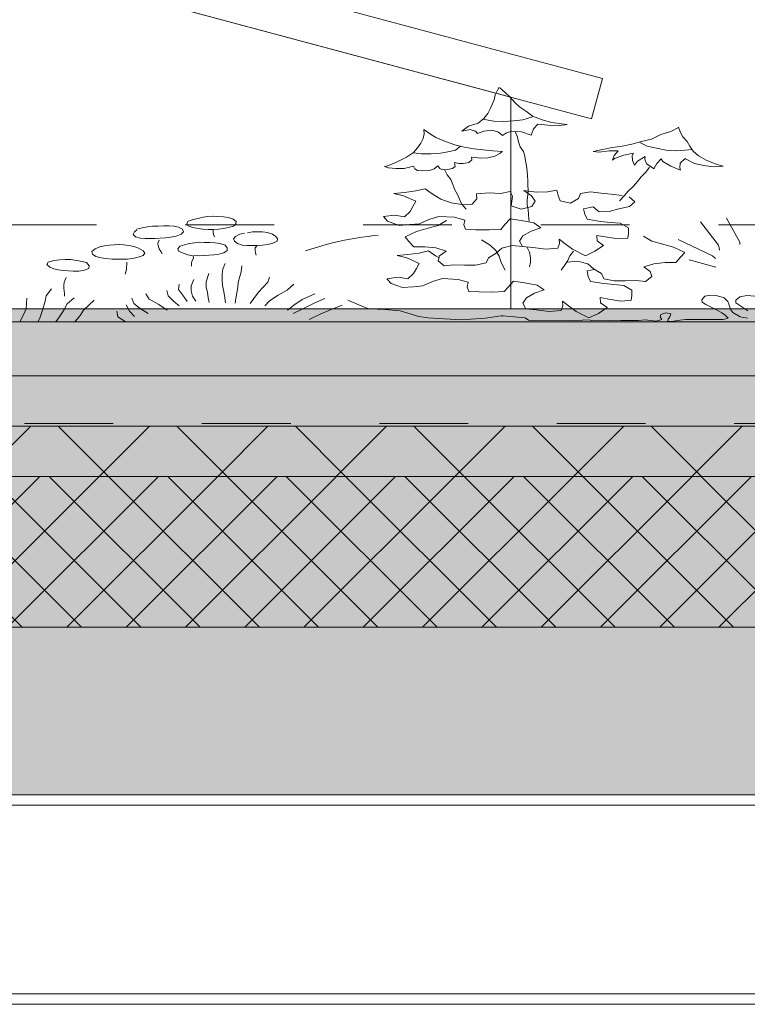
# Model space of a CAD drawing. Header units: millimetres. Extents: x -10538 to 13100, y -15694 to 32605.
# Tile 177 of 203: x 1314 to 2182, y 29770 to 30945. Entities that reach past the tile are written whole.
import ezdxf

# ---------------------------------------------------------------- set-up
doc = ezdxf.new("R2010")
doc.units = ezdxf.units.MM
doc.header["$LTSCALE"] = 100
doc.linetypes.add('[LS] Type-1', pattern=[2.12, 1.06, -1.06])
doc.linetypes.add('VW-01 Short Dashed', pattern=[2.116125, 1.058062, -1.058062])
doc.layers.get('0').update_dxf_attribs({"lineweight": 5})
for name, color, linetype, lineweight in [('5', 7, 'Continuous', 18), ('Geen', 7, 'Continuous', 9), ('none', 7, 'Continuous', 13)]:
    doc.layers.add(name, color=color, linetype=linetype, lineweight=lineweight)

# ---------------------------------------------------------------- blocks, each defined once
blk = doc.blocks.new('Groep-8')
at = {"layer": '5', "color": 8, "lineweight": 5, "true_color": 0x777777, "transparency": 33554687, "flags": 128}
for points in [[(1196.2, 151.1), (37.1, 461.7), (50, 510), (1209.1, 199.4)], [(-37.1, 461.7), (37.1, 461.7), (1100, 176.9), (1100, -75.5), (-1100, -75.5), (-1100, 176.9)]]:
    blk.add_lwpolyline(points, close=True, dxfattribs=at)
blk = doc.blocks.new('pv paneel opzet')
at = {"layer": '5', "color": 8, "true_color": 0x777777, "transparency": 33554687}
blk.add_blockref('Groep-8', (0, 0), dxfattribs=at)
blk = doc.blocks.new('Groep-9')
at = {"layer": '5', "color": 7, "transparency": 33554687}
blk.add_blockref('pv paneel opzet', (800, 30675.5), dxfattribs=at)
blk = doc.blocks.new('Groep-14')
at = {"layer": '5', "color": 73, "linetype": 'Continuous', "lineweight": 18, "true_color": 0x9faa7d}
for p, q in [((2112.5, 30658.2), (2144.4, 30649.8)), ((3041.9, 30584.3), (435, 30584.3))]:
    blk.add_line(p, q, dxfattribs=at)
at = {"layer": '5', "color": 73, "linetype": 'Continuous', "lineweight": 18, "true_color": 0x9faa7d, "flags": 128}
for points in [[(1886.6, 30863.7), (1893.1, 30858.1), (1899.2, 30852.3), (1904.3, 30846.5), (1910.3, 30840.9), (1918.6, 30835.3), (1925.6, 30829.8), (1937, 30825.4), (1948.8, 30822.4), (1960.3, 30820.7), (1967.1, 30819.7), (1955.6, 30818.4), (1944.1, 30819.1), (1932.2, 30820.1), (1926.9, 30814.6), (1924.7, 30809), (1923.9, 30807.3), (1912.4, 30811.3), (1901.1, 30812.1), (1894.6, 30810.1), (1889.9, 30806.6), (1885.2, 30810.9), (1877.1, 30813), (1867.6, 30812.1), (1860.2, 30809.2), (1857.6, 30812.1), (1851.3, 30814.1), (1841.5, 30812.1), (1849.5, 30817.7), (1860.8, 30821.6), (1867.6, 30827.2), (1872.2, 30832.8), (1875, 30838.4), (1877.7, 30843.9), (1880, 30849.5), (1881.1, 30855.2), (1883.9, 30860.8), (1885.7, 30864.4)], [(1925.6, 30829.8), (1925.5, 30829.1), (1914.3, 30825.4), (1902.9, 30824.4), (1891.4, 30823.4), (1879.6, 30823.7), (1868.4, 30825.9), (1866.7, 30826.3)], [(1889.8, 30787.7), (1878.4, 30788.5), (1867, 30789.5), (1855.8, 30790.8), (1844.4, 30792.8), (1833.1, 30795.6), (1821.8, 30799.5), (1810.5, 30804.2), (1801.8, 30809.8), (1796, 30814.1), (1796.3, 30808.6), (1795.4, 30803.1), (1792.5, 30797.6), (1788.3, 30792), (1783.9, 30786.5), (1775.5, 30780.9), (1764.2, 30775.4), (1753, 30770.6), (1749.2, 30769.6), (1754, 30768.3), (1762.7, 30767.3), (1772.7, 30767.5), (1783.9, 30770.2), (1785.2, 30767), (1788.6, 30765.1), (1794.7, 30764.5), (1802.8, 30765), (1808.2, 30767.1), (1812.8, 30770.4), (1815.1, 30767.4), (1818.2, 30765.8), (1824.2, 30766), (1830.2, 30767.5), (1833.4, 30769.9), (1832.6, 30774.6), (1837.6, 30773.3), (1842.8, 30773.3), (1849.9, 30774.5), (1853.4, 30777.9), (1852.8, 30780.7), (1864, 30779.8), (1872.5, 30780.1), (1880.9, 30782.1), (1886.7, 30785.1), (1889.4, 30787.7)], [(1905.3, 30810.6), (1907.6, 30804.8), (1908.9, 30799), (1910.8, 30793.4), (1915, 30787.6), (1916.4, 30782), (1917.3, 30776.4), (1918.6, 30770.6), (1919.2, 30764.7), (1919.8, 30758.8), (1920, 30753.2), (1920.2, 30747.6), (1920.4, 30741.6), (1919.9, 30735.9), (1919.2, 30729.8), (1919.3, 30724.1), (1920.3, 30718.3), (1920.9, 30712.6), (1921.2, 30706.8), (1921.6, 30704.7)], [(2099.9, 30816.6), (2101.6, 30811), (2105.1, 30805.3), (2110.2, 30799.7), (2113.5, 30793.9), (2117.1, 30788.1), (2123.5, 30782.6), (2133.4, 30776.9), (2144.6, 30772.7), (2152.9, 30770.1), (2141.3, 30769.2), (2130.1, 30771), (2118.8, 30773.5), (2108, 30779), (2107.6, 30779.2), (2101.7, 30773.6), (2101.3, 30768), (2102, 30765.2), (2090.5, 30770.1), (2081.2, 30775.9), (2079.2, 30779), (2073.8, 30773.2), (2070.7, 30767.6), (2070.6, 30767.1), (2061.7, 30772.9), (2059.8, 30778.5), (2060, 30781.8), (2050.8, 30776.1), (2047.5, 30771.5), (2044.9, 30777), (2044.5, 30782.7), (2046, 30785.8), (2034.6, 30783.4), (2023.4, 30779.4), (2021, 30777.4), (2023, 30782.9), (2027.9, 30788.5), (2028, 30788.6), (2016.7, 30788.6), (2005.3, 30786.9), (1997.9, 30787.6), (2009.3, 30790.2), (2020.5, 30792.3), (2032.5, 30794.2), (2044, 30796.5), (2055.8, 30799.4), (2067.5, 30802.4), (2078.8, 30807.8), (2090.8, 30811.4), (2099.6, 30816.4)], [(2115.9, 30790.1), (2107.4, 30789.2), (2096.2, 30788.4), (2085, 30789.2), (2073.6, 30791.7), (2062.4, 30794.2), (2053.8, 30798.5)], [(1839.7, 30793.9), (1833.7, 30789.2), (1826.9, 30787.6), (1816, 30785.6), (1804.7, 30785), (1804.1, 30785), (1792.9, 30784.7), (1783.6, 30786.2)], [(1821.1, 30765.5), (1824, 30759.7), (1828.1, 30754.2), (1830.5, 30748.3), (1832.5, 30742.8), (1836, 30736.5), (1838.4, 30730.6), (1840.9, 30725.1), (1846.5, 30718.7)], [(2065.2, 30768.8), (2061, 30763.1), (2055.4, 30757.5), (2050.9, 30751.7), (2046.2, 30746.1), (2039.7, 30740.4), (2035, 30734.6), (2029.3, 30728.8)], [(2041.1, 30733.7), (2047.8, 30727.6), (2041.2, 30721.9), (2028.8, 30719.1), (2016.9, 30716.1), (2005.1, 30715.7), (1997.9, 30721.5), (1986.6, 30719.3), (1987.9, 30712.7), (1990.9, 30706.8), (2006.8, 30704.1), (2018.6, 30702.9), (2030.3, 30702), (2040.2, 30696.4), (2040, 30689.8), (2039.2, 30684.3), (2027.9, 30683.4), (2014.7, 30685.3), (2002.5, 30687.5), (2002.7, 30681), (2010.5, 30675.4), (2000.1, 30668.6), (1988.7, 30663.2), (1973.5, 30671), (1964.6, 30677.6), (1957.4, 30683.2), (1957.7, 30677.7), (1955.9, 30672.2), (1941.4, 30671), (1926, 30673), (1913.7, 30674.2), (1910.2, 30680.8), (1914.2, 30687.1), (1924.1, 30692.7), (1935.4, 30696.6), (1927.1, 30702.5), (1912.3, 30705.2), (1899, 30707.2), (1892.8, 30700.4), (1887.8, 30694.7), (1873.9, 30694), (1857.8, 30694.2), (1845.6, 30694.8), (1843.6, 30700.3), (1844.9, 30705.9), (1832.8, 30709.1), (1814.1, 30710.1), (1802.2, 30706.5), (1790.8, 30701.4), (1779.5, 30700.4), (1766.6, 30699.5), (1752.9, 30704.4), (1747.8, 30709.9), (1761.2, 30711.6), (1772.9, 30709.7), (1779.6, 30716.2), (1783, 30722.2), (1786.5, 30728.2), (1771.7, 30734.7), (1760.1, 30737.7), (1773, 30738.9), (1786.4, 30740.6), (1797.7, 30743.1), (1806.1, 30737.3), (1816.5, 30730.9), (1828.6, 30726.5), (1841.4, 30724.6), (1853.7, 30724.7), (1859.3, 30731), (1859, 30737.3), (1874, 30738.2), (1887.3, 30737.6), (1899.2, 30740.1), (1901.6, 30734.3), (1900.9, 30728.2), (1900.1, 30722.7), (1912.3, 30718.9), (1924.7, 30721.9), (1928.7, 30728.2), (1924.6, 30734.8), (1915.3, 30741.2), (1930.2, 30739.3), (1943.5, 30739.7), (1954.8, 30741.7), (1956.2, 30735.3), (1958.6, 30728.7), (1970.8, 30726), (1980.6, 30731.7), (1983, 30737.7), (1994.9, 30739.7), (2007.6, 30738), (2019.3, 30736.8), (2032.6, 30735.1)], [(1544.6, 30710.5), (1550.4, 30710.2), (1556.9, 30709.7), (1562.7, 30708.8), (1568.5, 30707.1), (1572.1, 30704.3), (1571.9, 30701.2), (1568.9, 30698.4), (1563, 30696.9), (1557.2, 30695.9), (1551.3, 30695), (1544.7, 30694.5), (1539, 30694.5), (1532.6, 30694.9), (1527, 30695.8), (1520.5, 30696.8), (1514.9, 30698.9), (1513.5, 30701.9), (1515, 30704.7), (1521.1, 30706.5), (1526.8, 30707.8), (1532.8, 30709.1), (1538.5, 30709.9), (1544.2, 30710.3)], [(1913.7, 30674.2), (1901.5, 30675.6), (1889.1, 30672.3), (1882.4, 30666.3), (1873.1, 30660.6), (1870.2, 30654.6), (1857.8, 30652.1), (1844.4, 30652.2), (1831.6, 30652.3), (1820.4, 30651.4), (1813.1, 30657.2), (1814.9, 30663), (1822.6, 30668.7), (1810.5, 30672.5), (1797.2, 30673.7), (1784.3, 30673.8), (1778.2, 30680.4), (1773.6, 30686), (1787.2, 30692.2), (1801.2, 30696), (1813.1, 30699.3), (1823, 30705.3)], [(2126, 30703.6), (2147.6, 30675.8), (2148.3, 30672.8), (2148.6, 30669.9)], [(2157, 30708), (2172.8, 30679.6), (2172.8, 30676.6)], [(1453.7, 30694.9), (1460.1, 30696.7), (1466.5, 30697.7), (1472.5, 30698.4), (1479.3, 30698.7), (1485.7, 30699), (1492.1, 30699), (1498, 30698.5), (1503.6, 30697.5), (1508.3, 30694.8), (1509.5, 30691.8), (1506.7, 30689.1), (1500.6, 30686.8), (1494.1, 30685.3), (1487.9, 30684.7), (1481.6, 30684.2), (1475.2, 30683.9), (1469.5, 30683.8), (1463.7, 30683.8), (1458, 30684.2), (1452.2, 30686), (1449.4, 30688.7), (1450.8, 30691.6), (1453.7, 30694.3)], [(1544.7, 30694.5), (1544.8, 30691.3), (1545.3, 30688.5), (1546.3, 30685.7)], [(1585.7, 30690.6), (1591.7, 30691.7), (1597.5, 30691.8), (1603.6, 30691.6), (1609.7, 30690.8), (1615.4, 30689.2), (1619.7, 30686.4), (1621.5, 30683.4), (1621.1, 30680.6), (1615.3, 30677.8), (1609.5, 30676.6), (1603.8, 30675.9), (1597.4, 30675.4), (1591.3, 30675.3), (1585.3, 30675.4), (1579.2, 30675.9), (1573.6, 30677.8), (1570.3, 30680.6), (1569.2, 30683.5), (1571.5, 30686.2), (1576.6, 30689), (1582.3, 30690)], [(1480.5, 30681.7), (1478.8, 30678.4), (1479, 30674.9), (1480.3, 30671.7), (1482.3, 30668.3), (1484.1, 30665.5)], [(1522.1, 30663.5), (1528, 30663.2), (1534, 30663.6), (1539.7, 30664.1), (1545.7, 30664.5), (1551.6, 30665.2), (1557.5, 30666.6), (1561.6, 30669.7), (1561.5, 30672.7), (1558.9, 30675.7), (1552.9, 30677.9), (1547, 30678.6), (1540.7, 30679), (1534.1, 30679.2), (1528.5, 30679.3), (1522.9, 30678.7), (1516.6, 30677.8), (1510.5, 30676.2), (1504.9, 30674.6), (1502.6, 30671.6), (1503.3, 30668.8), (1509, 30666.4), (1514.6, 30664.3), (1521.1, 30663.2), (1521.3, 30660.2), (1519.3, 30656.9), (1518.8, 30653.7), (1519, 30650.7)], [(1741.7, 30687.8), (1736.1, 30687.5), (1729.8, 30686.2), (1722.2, 30685.3), (1712.8, 30683.8), (1705.9, 30682.5), (1699.6, 30681.3), (1692.7, 30680), (1687, 30678.5), (1678.2, 30676.3), (1669.4, 30673.5), (1661.3, 30671.1), (1655, 30669.2)], [(1864.8, 30682.3), (1875.6, 30675.6), (1882, 30669.4), (1885.9, 30662.6), (1887.9, 30656.4), (1890.5, 30650.6), (1893.1, 30646.2)], [(1967.2, 30655.5), (1979.4, 30656.9), (1991.8, 30653.6), (1998.5, 30647.6), (2007.8, 30641.9), (2010.7, 30635.9), (2023.1, 30633.4), (2036.5, 30633.5), (2049.3, 30633.6), (2060.5, 30632.7), (2067.8, 30638.6), (2066, 30644.3), (2058.3, 30650), (2070.4, 30653.8), (2083.7, 30655), (2096.6, 30655.1), (2102.7, 30661.8), (2107.3, 30667.3), (2093.7, 30673.5), (2079.7, 30677.3), (2067.8, 30680.6), (2057.9, 30686.6)], [(2099.5, 30682.5), (2140.2, 30663.1), (2143.8, 30659.8)], [(1432.3, 30676.7), (1438.2, 30676.1), (1444.4, 30675.3), (1450.3, 30674.2), (1455.8, 30672.1), (1461.1, 30669.1), (1463.3, 30666.3), (1461.3, 30663.5), (1455.5, 30661.4), (1448.9, 30659.8), (1442.6, 30659.2), (1436.7, 30659), (1430.5, 30659), (1424.2, 30659.2), (1416.8, 30659.9), (1411.1, 30660.6), (1404.9, 30662.2), (1400.7, 30665.3), (1400.2, 30668.3), (1404, 30671.5), (1409.6, 30673.9), (1415.2, 30675.1), (1421.3, 30675.8), (1426.9, 30676.4), (1432.6, 30676.5)], [(1597.4, 30675.4), (1594.8, 30672.7), (1594.9, 30669.8), (1595.3, 30666.9), (1596.1, 30663.9)], [(1999.6, 30646.9), (1990.7, 30645.2), (1992, 30638.6), (1995, 30632.7), (2010.9, 30630), (2022.6, 30628.8), (2034.4, 30627.9), (2044.3, 30622.3), (2044, 30615.7), (2043.3, 30610.2), (2032, 30609.2), (2018.7, 30611.2), (2006.5, 30613.4), (2006.8, 30606.9), (2014.6, 30601.3), (2004.2, 30594.5), (1992.8, 30589.1), (1977.6, 30596.9), (1968.7, 30603.5), (1961.5, 30609.1), (1961.8, 30603.6), (1960, 30598.1), (1945.5, 30596.9), (1930.1, 30598.9), (1917.8, 30600.1), (1914.3, 30606.7), (1918.3, 30612.9), (1928.2, 30618.6), (1939.5, 30622.5), (1931.2, 30628.3), (1916.3, 30631.1), (1903.1, 30633.1), (1896.9, 30626.3), (1891.9, 30620.6), (1878, 30619.9), (1861.9, 30620.1), (1849.7, 30620.7), (1847.7, 30626.2), (1849, 30631.8), (1836.8, 30635), (1818.2, 30636), (1806.3, 30632.4), (1794.8, 30627.3), (1783.6, 30626.3), (1770.7, 30625.4), (1757, 30630.3), (1751.9, 30635.8), (1765.3, 30637.5), (1777, 30635.6), (1783.7, 30642.1), (1787.1, 30648.1), (1790.5, 30654.1), (1775.8, 30660.6), (1764.2, 30663.6), (1777.1, 30664.8), (1790.5, 30666.5), (1801.8, 30669), (1810.1, 30663.2), (1814.2, 30660.7)], [(1919.3, 30673.1), (1921.9, 30667.4), (1923.2, 30661.2), (1923.2, 30655.7), (1922.1, 30650.1)], [(1974.6, 30668.6), (1970, 30663), (1967.8, 30657.5), (1963.7, 30651.7), (1959.9, 30646)], [(1368.5, 30658.7), (1375.1, 30658.6), (1381.7, 30657.6), (1388.7, 30656.4), (1393.6, 30655), (1396.9, 30651.2), (1396.6, 30648.2), (1391.4, 30646), (1384.6, 30644.9), (1377.8, 30644.9), (1372.1, 30645.1), (1366.3, 30645.5), (1359.9, 30646.4), (1354.9, 30647.8), (1349.9, 30649.6), (1346.2, 30652.8), (1348, 30655.6), (1354.7, 30657.6), (1361.8, 30658.4), (1368.1, 30658.9)], [(1441.6, 30655.6), (1441.3, 30646.9), (1440.7, 30644.1), (1439.9, 30641.3)], [(1559.1, 30654), (1556.3, 30647.5), (1555.6, 30641.3), (1555.4, 30634.6), (1555.9, 30627.9), (1557.6, 30620.5), (1558.7, 30613), (1559.5, 30606.9)], [(1579, 30651.3), (1578.2, 30644.1), (1576.5, 30638.5), (1574.7, 30631.3), (1574.1, 30625.4), (1572.9, 30619), (1571.7, 30612.4), (1571.1, 30606.8)], [(1369.3, 30637.4), (1368.3, 30634.4), (1367.2, 30631.3), (1366.6, 30628.2), (1366.5, 30624.5), (1367, 30621.3), (1367.5, 30618.2), (1367.5, 30615)], [(1521.8, 30634.8), (1518.6, 30627.3), (1518.5, 30621.4), (1520, 30615), (1524.2, 30608.9)], [(1539.5, 30642), (1536.6, 30632), (1536.4, 30625.3), (1538, 30619.7), (1538.9, 30613), (1539.9, 30607.4)], [(1611.8, 30637.7), (1610, 30631.9), (1603.9, 30625.3), (1598.9, 30619.7), (1593.4, 30612.3), (1589, 30606.1)], [(1352.1, 30623.9), (1345.7, 30615.4), (1344.4, 30609.2), (1342.9, 30603.3), (1340.9, 30597.2), (1337.9, 30588.9), (1335.8, 30584.3)], [(1489.4, 30621.7), (1490.9, 30615.4), (1497.3, 30609.2), (1504.3, 30603.6)], [(1504.4, 30629.2), (1503.5, 30622.8), (1509.4, 30615), (1513.6, 30608.6)], [(1641, 30629.2), (1633.2, 30622.2), (1622.2, 30616.4), (1611.8, 30609.5), (1606.3, 30603.4)], [(2190.7, 30614.9), (2181.3, 30615.7), (2173, 30614.4), (2168.3, 30610.4), (2168.3, 30606.9), (2174, 30602.9), (2182.6, 30597.5)], [(2182.1, 30588.6), (2173.2, 30590.4), (2164.6, 30595.4), (2162.3, 30598.8), (2161, 30602), (2159.9, 30605.4), (2158.6, 30608.7), (2154.2, 30613.2), (2144.8, 30615.9), (2137.8, 30616.2), (2131.2, 30615.1), (2127.6, 30610.6), (2128.1, 30607.8), (2132.3, 30604.9), (2140.4, 30601.1), (2146.1, 30598.2), (2151.3, 30595.2), (2155.5, 30592.2), (2158.9, 30588.8), (2153.2, 30587.1), (2145.8, 30587), (2137.8, 30587), (2130.4, 30587), (2121, 30587), (2114, 30587), (2108.3, 30587), (2101.5, 30586.5), (2094.4, 30585.2), (2086.6, 30584.7), (2087.4, 30587.5), (2089.5, 30590.5), (2090.5, 30593.8), (2084.5, 30595.1), (2078.8, 30593.3), (2078, 30590.4), (2080.1, 30587.1), (2073, 30585)], [(1322.5, 30612.5), (1321.7, 30599.8), (1318.6, 30592.8), (1314.6, 30585.2), (1314.1, 30584.3)], [(1378.8, 30613.1), (1370.7, 30605.9), (1366.6, 30598.5), (1360.9, 30589.8), (1357, 30584.3)], [(1402.8, 30610.1), (1390.1, 30598.3), (1386.2, 30591.8), (1379.8, 30584.3)], [(1447.9, 30612.6), (1450.1, 30606.2), (1457.6, 30600.3), (1467.3, 30594.4)], [(1447.9, 30612.6), (1450.1, 30606.2), (1457.6, 30600.3), (1467.3, 30594.4)], [(1464.5, 30618), (1468.6, 30611.5), (1479.9, 30605), (1490.1, 30598.3)], [(1666, 30618), (1650.9, 30611), (1641, 30604.3), (1633.3, 30598.5)], [(1678, 30612.4), (1666, 30607.2), (1651.8, 30600), (1640.3, 30594.5)], [(2073, 30585), (2060.1, 30586.9), (2052.2, 30586.1), (2044, 30585.8), (2031.1, 30585.8), (2016.2, 30585.5), (1996.5, 30586), (1994.5, 30586.2), (1985.9, 30586.9), (1985.2, 30586.3), (1972.6, 30585.6), (1924.8, 30586.1), (1920.8, 30586.5), (1916.8, 30589), (1890.6, 30591.7), (1888.4, 30591.7), (1869.4, 30588.6), (1840.6, 30586.7), (1800.9, 30589.1), (1789.9, 30590.6), (1767.9, 30597.6), (1750, 30599.2), (1730.5, 30600), (1721.9, 30603.1), (1705.3, 30610.4)], [(1430, 30597.1), (1430.9, 30590.5), (1440, 30584.9)], [(1430, 30597.1), (1430.9, 30590.5), (1440, 30584.9)], [(1441.2, 30604.7), (1445, 30597.3), (1450.8, 30590.9)], [(1441.2, 30604.7), (1445, 30597.3), (1450.8, 30590.9)], [(1698.5, 30604.4), (1685.4, 30599.1), (1672.3, 30593.5), (1659.1, 30587.2)]]:
    blk.add_lwpolyline(points, dxfattribs=at)
blk = doc.blocks.new('Groep-15')
at = {"layer": '5', "color": 73, "true_color": 0x9faa7d}
blk.add_blockref('Groep-14', (0, 0), dxfattribs=at)
blk = doc.blocks.new('Groep-16')
at = {"layer": '5', "color": 73, "true_color": 0x9faa7d, "transparency": 33554687}
blk.add_blockref('Groep-15', (0, 0), dxfattribs=at)
blk = doc.blocks.new('Groep-17')
at = {"layer": '5', "color": 73, "true_color": 0x9faa7d, "transparency": 33554687}
blk.add_blockref('Groep-16', (0, 0), dxfattribs=at)
blk = doc.blocks.new('Groep-18')
at = {"layer": '5', "color": 73, "true_color": 0x9faa7d, "transparency": 33554687}
blk.add_blockref('Groep-17', (0, 0), dxfattribs=at)
blk = doc.blocks.new('Groep-43')
at = {"layer": 'Geen', "linetype": 'Continuous', "lineweight": 0, "true_color": 0xccbf7a, "transparency": 33554595}
blk.add_hatch(color=43, dxfattribs=at).paths.add_polyline_path([(-121.5, 30600), (9692.7, 30600), (9692.7, 30520), (-121.5, 30520)])
at = {"layer": 'Geen', "linetype": 'Continuous', "lineweight": 0, "true_color": 0x2bffff, "transparency": 33554687}
blk.add_hatch(color=4, dxfattribs=at).paths.add_polyline_path([(-630.7, 30520), (10192.7, 30520), (10192.7, 30460), (-630.7, 30460)])
at = {"layer": 'Geen', "color": 7, "linetype": 'Continuous', "lineweight": 9, "transparency": 33554687, "flags": 128}
for points in [[(-121.5, 30600), (9692.7, 30600), (9692.7, 30520), (-121.5, 30520)], [(-630.7, 30520), (10192.7, 30520), (10192.7, 30460), (-630.7, 30460)]]:
    blk.add_lwpolyline(points, close=True, dxfattribs=at)
blk = doc.blocks.new('Groep-92')
at = {"layer": 'Geen', "linetype": 'Continuous', "lineweight": 0, "true_color": 0xe6ffe6, "transparency": 33554687}
blk.add_hatch(color=7, dxfattribs=at).paths.add_polyline_path([(-675.7, 30400), (10246.9, 30400), (10246.9, 30220), (-675.7, 30220)])
at = {"layer": 'Geen', "linetype": 'Continuous', "lineweight": 5, "true_color": 0x777777, "transparency": 33554687}
h = blk.add_hatch(dxfattribs=at)
h.set_pattern_fill('#isolatie', color=8, style=0, pattern_type=2)
h.set_pattern_definition([(45, (2.866, 2.646), (-35.35534, 35.35534), []), (135, (-5.733, 5.733), (-35.35534, -35.35534), [])])
h.paths.add_polyline_path([(-675.7, 30400), (10246.9, 30400), (10246.9, 30220), (-675.7, 30220)])
at = {"layer": 'Geen', "linetype": 'Continuous', "lineweight": 0, "true_color": 0xcccccc, "transparency": 33554687}
blk.add_hatch(color=254, dxfattribs=at).paths.add_polyline_path([(-798.9, 30220), (10370, 30220), (10370, 30020), (-798.9, 30020)])
at = {"layer": 'none', "linetype": 'Continuous', "lineweight": 0, "true_color": 0xeeeeee, "transparency": 33554687}
blk.add_hatch(color=7, dxfattribs=at).paths.add_polyline_path([(-675.7, 30460), (10246.9, 30460), (10246.9, 30400), (-675.7, 30400)])
at = {"layer": 'none', "linetype": 'Continuous', "lineweight": 5, "true_color": 0x555555, "transparency": 33554687}
h = blk.add_hatch(dxfattribs=at)
h.set_pattern_fill('Isolatie1-1', color=251, style=0, pattern_type=2)
h.set_pattern_definition([(45, (1.43, 1.32), (-70.71068, 70.71068), [])])
h.paths.add_polyline_path([(-675.7, 30460), (10246.9, 30460), (10246.9, 30400), (-675.7, 30400)])
at = {"layer": 'none', "linetype": 'Continuous', "lineweight": 5, "true_color": 0x777777, "transparency": 33554687}
h = blk.add_hatch(dxfattribs=at)
h.set_pattern_fill('Isolatie1', color=8, style=0, pattern_type=2)
h.set_pattern_definition([(135, (-2.87, 2.87), (-70.71068, -70.71068), [])])
h.paths.add_polyline_path([(-675.7, 30460), (10246.9, 30460), (10246.9, 30400), (-675.7, 30400)])
at = {"color": 5, "linetype": 'VW-01 Short Dashed', "lineweight": 5, "true_color": 0x0000ff, "transparency": 33554687, "flags": 128}
blk.add_lwpolyline([(4599.8, 30463), (-666.4, 30463), (-666.4, 30683), (-925.9, 30683), (-925.9, 30604.4)], dxfattribs=at)
at = {"layer": '5', "color": 22, "linetype": '[LS] Type-1', "lineweight": 5, "true_color": 0xdd1d1d, "transparency": 33554687}
blk.add_line((-7816.5, 30700), (13100, 30700), dxfattribs=at)
at = {"layer": 'Geen', "color": 7, "linetype": 'Continuous', "lineweight": 9, "transparency": 33554687, "flags": 128}
for points in [[(-675.7, 30400), (10246.9, 30400), (10246.9, 30220), (-675.7, 30220)], [(-798.9, 30220), (10370, 30220), (10370, 30020), (-798.9, 30020)], [(-675.7, 30020), (10240, 30020), (10240, 29770), (-675.7, 29770)], [(-651.9, 30007.5), (10240, 30007.5), (10240, 29782.5), (-651.9, 29782.5)]]:
    blk.add_lwpolyline(points, close=True, dxfattribs=at)
at = {"layer": 'none', "color": 7, "linetype": 'Continuous', "lineweight": 9, "transparency": 33554687, "flags": 128}
blk.add_lwpolyline([(-675.7, 30460), (10246.9, 30460), (10246.9, 30400), (-675.7, 30400)], close=True, dxfattribs=at)
at = {"layer": '5', "color": 7, "transparency": 33554687}
for name in ['Groep-9', 'Groep-18', 'Groep-43']:
    blk.add_blockref(name, (0, 0), dxfattribs=at)

msp = doc.modelspace()

# ---------------------------------------------------------------- block references
at = {"layer": 'none', "color": 7}
msp.add_blockref('Groep-92', (0, 0), dxfattribs=at)

doc.saveas('drawing.dxf')
